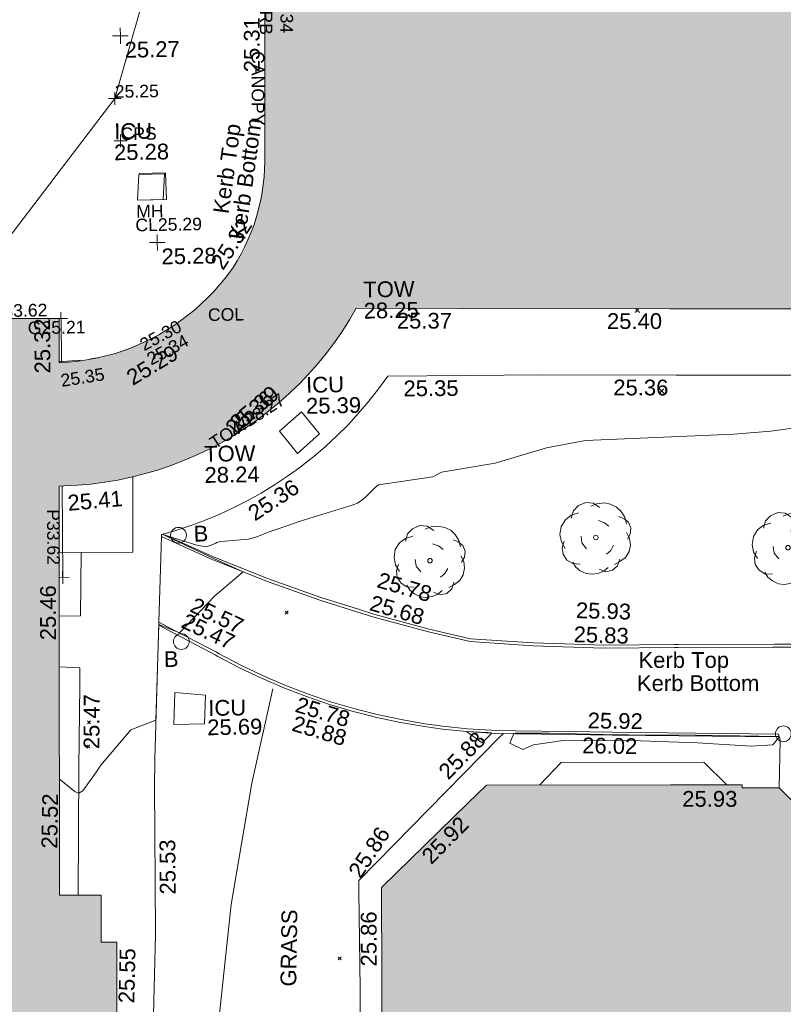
# Model space of a CAD drawing. Header units: millimetres. Extents: x -290717 to 520720, y -88450 to 287762.
# Tile 154 of 256: x -194533 to -176365, y 135136 to 158575. Entities that reach past the tile are written whole.
import ezdxf

# ---------------------------------------------------------------- set-up
doc = ezdxf.new("R2010")
doc.units = ezdxf.units.MM
doc.linetypes.add('IMPORT-DASHED _2_', pattern=[750, 500, -250])
doc.linetypes.add('IMPORT-UG_ELEC_STREET LIGHTING_QLB2 _2_', pattern=[2700, 1500, -300, 0, -250, 150, -300, 0, -200])
for name, color, linetype, lineweight, true_color in [('00_TOPO_FURN_BOLLARD', 7, 'Continuous', 9, 0x666666), ('00_TOPO_KERB_BOTTOM', 1, 'Continuous', 9, 0xff0000), ('00_TOPO_KERB_TOP', 7, 'Continuous', 9, 0xa500a5), ('00_TOPO_LEVEL_SPOT', 7, 'Continuous', 9, 0x666666), ('00_TOPO_SERV_IC', 5, 'Continuous', 9, 0x0000ff), ('00_TOPO_TOP_OF_WALL', 7, 'Continuous', 9, 0x666666), ('00_TOPO_TREE', 7, 'Continuous', 9, 0x666666), ('00_TOPO_WALL', 7, 'Continuous', 9, 0x7c00a5), ('00_UAV_BUILDING_HATCH', 7, 'Continuous', 9, 0x999999), ('00_UAV_BUILDING_OUTLINE', 5, 'Continuous', 9, 0x0000ff), ('00_UAV_CONCRETE', 9, 'Continuous', 9, 0x808080), ('00_UAV_FORM_LINES', 7, 'Continuous', 9, 0x666666), ('00_UAV_FURN_BOLLARD', 7, 'Continuous', 9, 0xff9f7f), ('00_UAV_KERB_BOTTOM', 1, 'Continuous', 9, 0xff0000), ('00_UAV_KERB_TOP', 7, 'Continuous', 9, 0xa500a5), ('00_UAV_SERV_IC', 5, 'Continuous', 9, 0x0000ff), ('01_DTM_CONTOUR_MNR', 7, 'Continuous', 9, 0xa5a552), ('12333-PUM-2D-U-0001-C01 - Rev2_REVIT IMPORT_dwg', 7, 'Continuous', 9, 0x767676), ('A_RHA_Line', 7, 'Continuous', 9, 0x00a600), ('BUILDING_CANOPY', 7, 'IMPORT-DASHED _2_', 9, 0x0000a5), ('BUILDING_CANOPY_TXT', 7, 'Continuous', 9, 0x0000a5), ('COLUMN_TXT', 7, 'Continuous', 9, 0xa500a5), ('CONTOURS_MINOR', 7, 'Continuous', 9, 0x00a5a5), ('GULLY_LVL', 7, 'Continuous', 9, 0x7fbfff), ('KERB_BOTTOM_LVL', 7, 'Continuous', 9, 0x0000a5), ('KERB_BOTTOM_TXT', 7, 'Continuous', 9, 0x0000a5), ('KERB_TOP_LVL', 2, 'Continuous', 9, 0xffff00), ('MANHOLES', 7, 'Continuous', 9, 0xa50000), ('MANHOLES_LVL', 7, 'Continuous', 9, 0xa50000), ('MANHOLES_TXT', 7, 'Continuous', 9, 0xa50000), ('SPOT_HEIGHTS_LVL', 7, 'Continuous', 9, 0x00a500), ('TOP_OF_WALL_LEVEL_TXT', 7, 'Continuous', 9, 0xa500a5)]:
    doc.layers.add(name, color=color, linetype=linetype, lineweight=lineweight, true_color=true_color)
for name, color, linetype, lineweight in [('00_UAV_SURFACE', 7, 'Continuous', 9), ('00_UAV_SURVEY_TEXT', 7, 'Continuous', 9), ('A_RHA_Detail', 7, 'Continuous', 9), ('CHANGE_OF_SURFACE_LVL', 7, 'Continuous', 9), ('GEN-TEXT', 7, 'Continuous', 9), ('PARAPET', 7, 'Continuous', 9), ('PARAPET_LVL', 7, 'Continuous', 9), ('Text', 7, 'Continuous', 9), ('TEXT_TXT', 7, 'Continuous', 9)]:
    doc.layers.add(name, color=color, linetype=linetype, lineweight=lineweight)
doc.styles.add('Arial_3', font='arial.ttf', dxfattribs={"height": 300})
doc.styles.add('Swis721 Lt BT_2', font='swissl.ttf', dxfattribs={"height": 375})

# ---------------------------------------------------------------- blocks, each defined once
blk = doc.blocks.new('12333-PUM-2D-U-0001-C01 - Rev2_REVIT IMPORT_dwg_MM-2077200-Site Location Plan Existing')
at = {"layer": '00_TOPO_LEVEL_SPOT', "color": 254, "true_color": 0xcccccc, "flags": 128}
for points in [[(0, -500), (0, 0), (-500, 0)], [(500, 0), (0, 0), (0, 500)]]:
    blk.add_lwpolyline(points, dxfattribs=at)
blk = doc.blocks.new('12333-PUM-2D-U-0001-C01 - Rev2_REVIT IMPORT_dwg_MSL_Bollard_2-2077239-Site Location Plan Existing')
at = {"layer": '00_TOPO_FURN_BOLLARD', "color": 254, "true_color": 0xcccccc}
blk.add_circle((0, 0), 62.5, dxfattribs=at)
blk = doc.blocks.new('12333-PUM-2D-U-0001-C01 - Rev2_REVIT IMPORT_dwg_CONIFEROUS_TREE-2077251-Site Location Plan Existing')
at = {"layer": '00_TOPO_TREE', "color": 254, "true_color": 0xcccccc, "flags": 128}
for points in [[(-1889, 1546), (-1718, 2118), (-1317, 2519), (-744, 2748), (-172, 2691), (344, 2347)], [(-344, 2462), (115, 2634), (687, 2691), (1202, 2576), (1660, 2347), (2004, 2004), (2290, 1546), (2405, 1031)], [(-2405, -802), (-2691, -286), (-2805, 286), (-2691, 916), (-2347, 1431), (-1889, 1775), (-1317, 1947)], [(1832, 1603), (2233, 1431), (2576, 1145), (2748, 687), (2691, 229), (2462, -172)], [(229, 1317), (687, 1145), (1031, 859)], [(-744, -859), (-1088, -401), (-1145, 115)], [(2405, 344), (2634, -115), (2691, -630), (2576, -1145), (2290, -1603), (1889, -1889), (1431, -2118)], [(-1260, -2061), (-1832, -2004), (-2290, -1718), (-2576, -1260), (-2634, -744), (-2462, -229)], [(1374, -630), (1145, -1031), (802, -1317)], [(916, -2347), (573, -2634), (115, -2805), (-344, -2863), (-802, -2805), (-1260, -2576), (-1603, -2290), (-1832, -1889)], [(1832, -1718), (1660, -2233), (1260, -2576), (744, -2691), (229, -2462)]]:
    blk.add_lwpolyline(points, dxfattribs=at)
at = {"layer": '00_TOPO_TREE', "color": 254, "true_color": 0xcccccc}
blk.add_circle((0, 0), 177, dxfattribs=at)
blk = doc.blocks.new('12333-PUM-2D-U-0001-C01 - Rev2_REVIT IMPORT_dwg_MGS62954_T2_Galway_ITM_3d_Rev1-2077680-Site Location Plan Existing')
at = {"layer": '00_UAV_BUILDING_HATCH', "true_color": 0xcccccc}
h = blk.add_hatch(dxfattribs=at)
h.set_pattern_fill('FP_1', color=254, style=0, pattern_type=2)
h.set_pattern_definition([(45, (0, 0), (-441.94173824, 441.94173824), [])])
h.paths.add_polyline_path([(533711881, 725709277), (533712132, 725709329), (533712526, 725709435), (533712675, 725709485), (533712616, 725709472), (533712258, 725709363), (533711925, 725709286)])
at = {"layer": '00_TOPO_SERV_IC', "color": 254, "true_color": 0xcccccc}
for p, q in [((533712992, 725713636), (533712953, 725713027)), ((533712992, 725713636), (533713601, 725713636)), ((533713601, 725713636), (533713563, 725713027)), ((533712953, 725713027), (533713563, 725713027))]:
    blk.add_line(p, q, dxfattribs=at)
at = {"layer": '00_UAV_CONCRETE', "color": 254, "true_color": 0xcccccc, "flags": 128}
for points in [[(533728791, 725708579), (533725695, 725708637), (533722505, 725708696), (533720696, 725708713), (533718832, 725708731), (533718607, 725708432), (533718371, 725708143), (533718124, 725707862), (533717866, 725707592), (533717598, 725707332), (533717319, 725707083), (533717031, 725706845), (533717010, 725706828), (533716712, 725706602), (533716614, 725706534), (533716406, 725706388), (533716091, 725706187), (533715769, 725705998), (533715439, 725705821), (533715103, 725705658), (533714761, 725705508), (533714413, 725705371), (533714060, 725705249), (533713702, 725705140), (533713381, 725705055), (533713379, 725705006)], [(533710917, 725703157), (533711421, 725703157), (533711468, 725704658), (533710943, 725704662)], [(533713283, 725702974), (533713129, 725699712), (533713112, 725699050), (533713101, 725697979), (533713077, 725695549), (533712969, 725692981), (533712888, 725691074), (533712859, 725688898), (533712862, 725687986), (533712864, 725687345)], [(533711249, 725696507), (533711320, 725699544), (533711377, 725701505), (533711388, 725701919), (533710897, 725701951)], [(533712864, 725687345), (533713713, 725687170), (533715111, 725686112), (533715907, 725686119), (533715959, 725687698), (533716023, 725689703), (533717134, 725690872), (533717875, 725690849), (533717883, 725691487), (533717920, 725694161), (533717930, 725696486), (533717932, 725696739), (533721318, 725700066), (533721433, 725700179)], [(533726725, 725698861), (533726187, 725699410), (533722795, 725699465), (533722281, 725698937)]]:
    blk.add_lwpolyline(points, dxfattribs=at)
at = {"layer": '00_UAV_FORM_LINES', "color": 254, "true_color": 0xcccccc, "flags": 128}
blk.add_lwpolyline([(533714237, 725686773), (533714214, 725689546), (533714340, 725691837), (533714890, 725696217), (533715430, 725699103), (533715967, 725701334)], dxfattribs=at)
at = {"layer": '00_UAV_KERB_BOTTOM', "color": 254, "true_color": 0xcccccc, "flags": 128}
for points in [[(533713379, 725705006), (533714598, 725704433), (533714622, 725704422), (533715863, 725703899), (533717124, 725703424), (533718001, 725703133), (533718402, 725703000), (533719697, 725702625), (533720681, 725702377), (533722175, 725702250), (533722883, 725702216), (533723861, 725702169), (533725549, 725702154), (533725631, 725702155), (533727881, 725702119), (533730289, 725702082), (533732881, 725702041), (533733584, 725702030), (533735803, 725699739)], [(533727978, 725700050), (533724029, 725700160), (533722980, 725700195), (533721724, 725700237), (533721147, 725700261), (533720572, 725700307), (533719998, 725700376), (533719573, 725700442), (533719006, 725700550), (533718443, 725700680), (533718036, 725700792), (533717886, 725700832), (533717336, 725701006), (533716793, 725701202), (533716257, 725701418), (533715731, 725701656), (533715214, 725701914), (533714708, 725702192), (533714644, 725702229), (533713507, 725702851), (533713283, 725702974)]]:
    blk.add_lwpolyline(points, dxfattribs=at)
at = {"layer": '00_UAV_KERB_TOP', "color": 254, "true_color": 0xcccccc, "flags": 128}
for points in [[(533713418, 725705065), (533714627, 725704497), (533714650, 725704487), (533715889, 725703964), (533717147, 725703490), (533718041, 725703193), (533718423, 725703066), (533719715, 725702693), (533720692, 725702447), (533722180, 725702320), (533722924, 725702284), (533723863, 725702239), (533725549, 725702224), (533725632, 725702225), (533727923, 725702189), (533730291, 725702152), (533732922, 725702110), (533733615, 725702099), (533735854, 725699787)], [(533727976, 725699980), (533724027, 725700090), (533722978, 725700125), (533721721, 725700167), (533721143, 725700191), (533720565, 725700238), (533719989, 725700307), (533719561, 725700373), (533718991, 725700482), (533718426, 725700612), (533718033, 725700720), (533717867, 725700765), (533717313, 725700940), (533716768, 725701136), (533716230, 725701354), (533715701, 725701593), (533715182, 725701852), (533714674, 725702131), (533714610, 725702168), (533713502, 725702774), (533713279, 725702896)]]:
    blk.add_lwpolyline(points, dxfattribs=at)
at = {"layer": '00_UAV_SERV_IC', "color": 254, "true_color": 0xcccccc}
for p, q in [((533716230, 725707464), (533716763, 725707921)), ((533716763, 725707921), (533717182, 725707388)), ((533716230, 725707464), (533716649, 725706931)), ((533717182, 725707388), (533716649, 725706931)), ((533713601, 725700530), (533713639, 725701292)), ((533713639, 725701292), (533714363, 725701216)), ((533714363, 725701216), (533714325, 725700530)), ((533713601, 725700530), (533714325, 725700530))]:
    blk.add_line(p, q, dxfattribs=at)
at = {"layer": '00_UAV_SURFACE', "color": 254, "true_color": 0xcccccc}
blk.add_line((533713379, 725705006), (533713283, 725702974), dxfattribs=at)
at = {"layer": '00_UAV_SURFACE', "color": 254, "true_color": 0xcccccc, "flags": 128}
for points in [[(533711468, 725704658), (533712693, 725704646), (533712725, 725706441)], [(533727975, 725698773), (533728016, 725699910), (533727978, 725700050)]]:
    blk.add_lwpolyline(points, dxfattribs=at)
at = {"layer": '01_DTM_CONTOUR_MNR', "color": 254, "true_color": 0xcccccc, "flags": 128}
blk.add_lwpolyline([(533710851, 725699280), (533711221, 725698963), (533711310, 725698930), (533711407, 725698991), (533711730, 725699428), (533711848, 725699590), (533712569, 725700423), (533713170, 725700640), (533713280, 725702918), (533713770, 725702710), (533714628, 725703570), (533715310, 725704130), (533714634, 725704453), (533713518, 725705008), (533713418, 725705058), (533714217, 725704784), (533714443, 725704746), (533714559, 725704779), (533714672, 725704828), (533714688, 725704839), (533714795, 725704867), (533715450, 725704908), (533715649, 725704957), (533715827, 725705030), (533715992, 725705093), (533716462, 725705241), (533716684, 725705315), (533717933, 725705676), (533718059, 725705724), (533718163, 725705791), (533718250, 725705863), (533718334, 725705938), (533718415, 725706017), (533718491, 725706096), (533718569, 725706145), (533719859, 725706312), (533719969, 725706372), (533720068, 725706424), (533721353, 725706616), (533722578, 725706955), (533723512, 725707119), (533727040, 725707210), (533727921, 725707264), (533728737, 725707357)], dxfattribs=at)
for points in [[(533721057, 725700207), (533721141, 725700200), (533721161, 725700189), (533720926, 725699960), (533720560, 725700240)], [(533727980, 725699991), (533727985, 725699971), (533727835, 725699796), (533727323, 725699771), (533726050, 725699875), (533724459, 725699955), (533723799, 725699975), (533722853, 725699989), (533722143, 725699893), (533721893, 725699791), (533721586, 725699942), (533721685, 725700171), (533721720, 725700180), (533722533, 725700162), (533722873, 725700149), (533723807, 725700111), (533724030, 725700103), (533724413, 725700094), (533726000, 725700057), (533726580, 725700043)]]:
    blk.add_lwpolyline(points, close=True, dxfattribs=at)
for name, p, xscale, yscale, zscale in [('12333-PUM-2D-U-0001-C01 - Rev2_REVIT IMPORT_dwg_MM-2077200-Site Location Plan Existing', (533712613, 725716942), 0.375, 0.375, 0.375), ('12333-PUM-2D-U-0001-C01 - Rev2_REVIT IMPORT_dwg_MM-2077200-Site Location Plan Existing', (533713405, 725712008), 0.375, 0.375, 0.375), ('12333-PUM-2D-U-0001-C01 - Rev2_REVIT IMPORT_dwg_CONIFEROUS_TREE-2077251-Site Location Plan Existing', (533723714, 725704803), 0.3048, 0.3048, 0.3048), ('12333-PUM-2D-U-0001-C01 - Rev2_REVIT IMPORT_dwg_MSL_Bollard_2-2077239-Site Location Plan Existing', (533713788, 725705031), 3, 3, 3), ('12333-PUM-2D-U-0001-C01 - Rev2_REVIT IMPORT_dwg_CONIFEROUS_TREE-2077251-Site Location Plan Existing', (533728282, 725704483), 0.3048, 0.3048, 0.3048), ('12333-PUM-2D-U-0001-C01 - Rev2_REVIT IMPORT_dwg_CONIFEROUS_TREE-2077251-Site Location Plan Existing', (533719760, 725704322), 0.3048, 0.3048, 0.3048), ('12333-PUM-2D-U-0001-C01 - Rev2_REVIT IMPORT_dwg_MSL_Bollard_2-2077239-Site Location Plan Existing', (533713812, 725702499), 3, 3, 3), ('12333-PUM-2D-U-0001-C01 - Rev2_REVIT IMPORT_dwg_MSL_Bollard_2-2077239-Site Location Plan Existing', (533728092, 725700054), 3, 3, 3)]:
    blk.add_blockref(name, p, dxfattribs=dict(xscale=xscale, yscale=yscale, zscale=zscale))
at = {"layer": '00_TOPO_KERB_BOTTOM', "color": 251, "true_color": 0x666666, "char_height": 375, "attachment_point": 1, "line_spacing_factor": 1.005062, "style": 'Swis721 Lt BT_2'}
for s, insert, width, rotation in [('Kerb Bottom', (533715120, 725712077), 3414.46, 81.0451), ('25.29', (533712572, 725708926), 1495.9, 30.0645)]:
    blk.add_mtext(s, dxfattribs=dict(at, insert=insert, width=width, rotation=rotation))
at = {"layer": '00_TOPO_KERB_TOP', "color": 251, "true_color": 0x666666, "insert": (533714740, 725712703), "char_height": 375, "width": 2493.17, "attachment_point": 1, "rotation": 81.0451, "line_spacing_factor": 1.005062, "style": 'Swis721 Lt BT_2'}
blk.add_mtext('Kerb Top', dxfattribs=at)
at = {"layer": '00_TOPO_LEVEL_SPOT', "char_height": 375, "width": 1495.9, "attachment_point": 1, "line_spacing_factor": 1.005062, "style": 'Swis721 Lt BT_2'}
for s, insert in [('25.27', (533712708, 725716795)), ('25.28', (533713500, 725711861))]:
    blk.add_mtext(s, dxfattribs=dict(at, insert=insert))
at = {"layer": '00_TOPO_SERV_IC', "color": 251, "true_color": 0x666666, "char_height": 375, "attachment_point": 1, "line_spacing_factor": 1.005062, "style": 'Swis721 Lt BT_2'}
for s, insert, width in [('ICU', (533712426, 725714858), 1021.01), ('25.28', (533712412, 725714358), 1495.9)]:
    blk.add_mtext(s, dxfattribs=dict(at, insert=insert, width=width))
at = {"layer": '00_TOPO_TOP_OF_WALL', "char_height": 375, "attachment_point": 1, "line_spacing_factor": 1.005062, "style": 'Swis721 Lt BT_2'}
for s, insert, width in [('TOW', (533718286, 725710988), 1343.94), ('28.25', (533718286, 725710485), 1495.9), ('TOW', (533714431, 725707143), 1343.94), ('28.24', (533714431, 725706640), 1495.9)]:
    blk.add_mtext(s, dxfattribs=dict(at, insert=insert, width=width))
at = {"layer": '00_TOPO_WALL', "color": 251, "true_color": 0x666666, "insert": (533714909, 725707640), "char_height": 375, "width": 1495.9, "attachment_point": 1, "rotation": 39.836, "line_spacing_factor": 1.005062, "style": 'Swis721 Lt BT_2'}
blk.add_mtext('25.36', dxfattribs=at)
at = {"layer": '00_UAV_BUILDING_OUTLINE', "color": 251, "true_color": 0x666666, "char_height": 375, "width": 1495.9, "attachment_point": 1, "line_spacing_factor": 1.005062, "style": 'Swis721 Lt BT_2'}
for s, insert, rotation in [('25.31', (533715536, 725716025), 89.0507), ('25.32', (533714644, 725711510), 55.8804), ('25.32', (533710434, 725708940), 89.5605), ('25.37', (533719075, 725710235), 358.9066), ('25.40', (533724073, 725710139), 358.9066), ('25.39', (533715015, 725707764), 38.7924), ('25.41', (533711150, 725706031), 4.045), ('25.46', (533710453, 725702588), 89.0222), ('25.52', (533710396, 725697634), 87.9347), ('25.93', (533725665, 725698734), 359.0222), ('25.92', (533719403, 725697338), 44.4982), ('25.86', (533717946, 725694691), 89.0222), ('25.55', (533712166, 725693921), 87.7431)]:
    blk.add_mtext(s, dxfattribs=dict(at, insert=insert, rotation=rotation))
at = {"layer": '00_UAV_CONCRETE', "color": 251, "true_color": 0x666666, "char_height": 375, "width": 1495.9, "attachment_point": 1, "line_spacing_factor": 1.005062, "style": 'Swis721 Lt BT_2'}
for s, insert, rotation in [('25.35', (533719202, 725708619), 359.454), ('25.36', (533724196, 725708555), 358.9337), ('25.36', (533715409, 725705639), 32.3993), ('25.47', (533711442, 725699979), 88.79), ('25.88', (533719841, 725699348), 44.4912), ('25.86', (533717664, 725696973), 55.4833), ('25.53', (533713196, 725696486), 89.4359)]:
    blk.add_mtext(s, dxfattribs=dict(at, insert=insert, rotation=rotation))
at = {"layer": '00_UAV_FURN_BOLLARD', "color": 251, "true_color": 0x666666, "char_height": 375, "width": 398.91, "attachment_point": 1, "line_spacing_factor": 1.005062, "style": 'Swis721 Lt BT_2'}
for insert in [(533714148, 725705248), (533713389, 725702275)]:
    blk.add_mtext('B', dxfattribs=dict(at, insert=insert))
at = {"layer": '00_UAV_KERB_BOTTOM', "color": 251, "true_color": 0x666666, "char_height": 375, "attachment_point": 1, "line_spacing_factor": 1.005062, "style": 'Swis721 Lt BT_2'}
for s, insert, width, rotation in [('25.68', (533718385, 725703533), 1495.9, 342.9216), ('25.47', (533713949, 725703186), 1495.9, 333.877), ('25.83', (533723156, 725702698), 1495.9, 357.2916), ('Kerb Bottom', (533724635, 725701507), 3414.46, 359.0431), ('25.78', (533716579, 725701145), 1495.9, 342.2157), ('25.92', (533723452, 725700641), 1495.9, 358.0867)]:
    blk.add_mtext(s, dxfattribs=dict(at, insert=insert, width=width, rotation=rotation))
at = {"layer": '00_UAV_KERB_TOP', "color": 251, "true_color": 0x666666, "char_height": 375, "attachment_point": 1, "line_spacing_factor": 1.005062, "style": 'Swis721 Lt BT_2'}
for s, insert, width, rotation in [('25.78', (533718572, 725704075), 1495.9, 342.9669), ('25.57', (533714165, 725703561), 1495.9, 333.9385), ('25.93', (533723220, 725703270), 1495.9, 357.3799), ('Kerb Top', (533724681, 725702057), 2493.17, 359.0431), ('25.88', (533716491, 725700697), 1495.9, 342.3032), ('26.02', (533723310, 725700050), 1495.9, 358.0867)]:
    blk.add_mtext(s, dxfattribs=dict(at, insert=insert, width=width, rotation=rotation))
at = {"layer": '00_UAV_SERV_IC', "color": 251, "true_color": 0x666666, "char_height": 375, "attachment_point": 1, "line_spacing_factor": 1.005062, "style": 'Swis721 Lt BT_2'}
for s, insert, width in [('ICU', (533716885, 725708743), 1021.01), ('25.39', (533716874, 725708245), 1495.9), ('ICU', (533714423, 725701092), 1021.01), ('25.69', (533714391, 725700633), 1495.9)]:
    blk.add_mtext(s, dxfattribs=dict(at, insert=insert, width=width))
at = {"layer": '00_UAV_SURVEY_TEXT', "color": 251, "true_color": 0x666666, "insert": (533716025, 725694251), "char_height": 375, "width": 2018.28, "attachment_point": 1, "rotation": 88.1331, "line_spacing_factor": 1.005062, "style": 'Swis721 Lt BT_2'}
blk.add_mtext('GRASS', dxfattribs=at)
blk = doc.blocks.new('12333-PUM-2D-U-0001-C01 - Rev2_REVIT IMPORT_dwg_SPOT-2077785-Site Location Plan Existing')
at = {"layer": 'PARAPET_LVL', "color": 253, "true_color": 0xaaaaaa}
for p, q in [((-275, 0), (500, 0)), ((0, 500), (0, -500))]:
    blk.add_line(p, q, dxfattribs=at)
blk = doc.blocks.new('12333-PUM-2D-U-0001-C01 - Rev2_REVIT IMPORT_dwg_SPOT-V192-Site Location Plan Existing')
at = {"layer": 'PARAPET_LVL', "color": 253, "true_color": 0xaaaaaa}
for p, q in [((-157, 0), (500, 0)), ((0, 500), (0, -500))]:
    blk.add_line(p, q, dxfattribs=at)
blk = doc.blocks.new('12333-PUM-2D-U-0001-C01 - Rev2_REVIT IMPORT_dwg_SPOT-2077713-Site Location Plan Existing')
at = {"layer": 'Text', "color": 253, "true_color": 0xaaaaaa}
for p, q in [((-500, 0), (500, 0)), ((0, 500), (0, -500))]:
    blk.add_line(p, q, dxfattribs=at)
blk = doc.blocks.new('12333-PUM-2D-U-0001-C01 - Rev2_REVIT IMPORT_dwg_SPOT-2077775-Site Location Plan Existing')
at = {"layer": 'SPOT_HEIGHTS_LVL', "color": 9, "true_color": 0xaae1aa}
for p, q in [((-500, 0), (500, 0)), ((0, 500), (0, -500))]:
    blk.add_line(p, q, dxfattribs=at)
blk = doc.blocks.new('12333-PUM-2D-U-0001-C01 - Rev2_REVIT IMPORT_dwg-1620468-Site Location Plan Existing')
at = {"layer": 'BUILDING_CANOPY', "color": 9, "true_color": 0xaaaae1}
for p, q in [((71940, 93775), (71974, 93790)), ((71401, 93567), (71682, 93667)), ((70848, 93433), (70872, 93436))]:
    blk.add_line(p, q, dxfattribs=at)
at = {"layer": 'BUILDING_CANOPY', "color": 9, "true_color": 0xaaaae1, "flags": 128}
blk.add_lwpolyline([(69941, 93360), (70018, 93360), (70598, 93395), (70848, 93433)], dxfattribs=at)
at = {"layer": 'CONTOURS_MINOR', "color": 254, "true_color": 0xaae1e1, "flags": 128}
blk.add_lwpolyline([(68356, 95786), (71378, 99599), (72376, 102892)], dxfattribs=at)
at = {"layer": 'GEN-TEXT', "color": 253, "true_color": 0xaaaaaa}
for p, q in [((83661, 94287), (83754, 94379)), ((83767, 94287), (83673, 94381)), ((84209, 92358), (84315, 92464)), ((84315, 92358), (84209, 92464)), ((75211, 87258), (75281, 87329)), ((75281, 87258), (75211, 87329)), ((70466, 84728), (70537, 84799)), ((70537, 84728), (70466, 84799)), ((70440, 84151), (70511, 84222)), ((70511, 84151), (70440, 84222)), ((76333, 79001), (76404, 79072)), ((76404, 79001), (76333, 79072))]:
    blk.add_line(p, q, dxfattribs=at)
at = {"layer": 'MANHOLES', "color": 9, "true_color": 0xe1aaaa, "flags": 128}
for points in [[(71929, 97782), (71929, 97801), (72551, 97807)], [(72551, 97807), (72558, 97172), (71935, 97166)]]:
    blk.add_lwpolyline(points, dxfattribs=at)
at = {"layer": 'PARAPET', "color": 253, "true_color": 0xaaaaaa}
blk.add_line((69960, 90399), (69936, 88222), dxfattribs=at)
at = {"layer": 'PARAPET', "color": 253, "true_color": 0xaaaaaa, "flags": 128}
blk.add_lwpolyline([(69958, 94382), (70005, 94381), (69994, 93334)], dxfattribs=at)
blk.add_blockref('12333-PUM-2D-U-0001-C01 - Rev2_REVIT IMPORT_dwg_MGS62954_T2_Galway_ITM_3d_Rev1-2077680-Site Location Plan Existing', (-533641080, -725615854))
at = {"xscale": 0.3, "yscale": 0.3, "zscale": 0.3}
for name, p in [('12333-PUM-2D-U-0001-C01 - Rev2_REVIT IMPORT_dwg_SPOT-2077775-Site Location Plan Existing', (71375, 99598)), ('12333-PUM-2D-U-0001-C01 - Rev2_REVIT IMPORT_dwg_SPOT-2077713-Site Location Plan Existing', (71493, 98589)), ('12333-PUM-2D-U-0001-C01 - Rev2_REVIT IMPORT_dwg_SPOT-V192-Site Location Plan Existing', (70005, 94382)), ('12333-PUM-2D-U-0001-C01 - Rev2_REVIT IMPORT_dwg_SPOT-2077785-Site Location Plan Existing', (69936, 88222))]:
    blk.add_blockref(name, p, dxfattribs=at)
at = {"layer": 'BUILDING_CANOPY_TXT', "insert": (74949, 100664), "char_height": 300, "width": 2104.54, "attachment_point": 1, "rotation": 269.0566, "line_spacing_factor": 0.941778, "style": 'Arial_3'}
blk.add_mtext('CANOPY', dxfattribs=at)
at = {"layer": 'CHANGE_OF_SURFACE_LVL', "char_height": 300, "width": 1256.11, "attachment_point": 1, "line_spacing_factor": 0.941778, "style": 'Arial_3'}
for s, insert, rotation in [('25.34', (75661, 102128), 268.9468), ('25.35', (69950, 93053), 7.9072)]:
    blk.add_mtext(s, dxfattribs=dict(at, insert=insert, rotation=rotation))
at = {"layer": 'COLUMN_TXT', "insert": (73499, 94562), "char_height": 300, "width": 1028.4, "attachment_point": 1, "line_spacing_factor": 0.941778, "style": 'Arial_3'}
blk.add_mtext('COL', dxfattribs=at)
at = {"layer": 'GULLY_LVL', "insert": (69208, 94324), "char_height": 300, "width": 1645.43, "attachment_point": 1, "line_spacing_factor": 0.941778, "style": 'Arial_3'}
blk.add_mtext('G25.21', dxfattribs=at)
at = {"layer": 'KERB_BOTTOM_LVL', "insert": (71829, 93836), "char_height": 300, "width": 1256.11, "attachment_point": 1, "rotation": 27.0911, "line_spacing_factor": 0.941778, "style": 'Arial_3'}
blk.add_mtext('25.30', dxfattribs=at)
at = {"layer": 'KERB_BOTTOM_TXT', "insert": (75171, 102187), "char_height": 300, "width": 1362.62, "attachment_point": 1, "rotation": 268.9468, "line_spacing_factor": 0.941778, "style": 'Arial_3'}
blk.add_mtext('KERB', dxfattribs=at)
at = {"layer": 'KERB_TOP_LVL', "insert": (71991, 93492), "char_height": 300, "width": 1256.11, "attachment_point": 1, "rotation": 27.0911, "line_spacing_factor": 0.941778, "style": 'Arial_3'}
blk.add_mtext('25.34', dxfattribs=at)
at = {"layer": 'MANHOLES_LVL', "insert": (71811, 96728), "char_height": 300, "width": 1895.19, "attachment_point": 1, "line_spacing_factor": 0.941778, "style": 'Arial_3'}
blk.add_mtext('CL25.29', dxfattribs=at)
at = {"layer": 'MANHOLES_TXT', "insert": (71835, 97054), "char_height": 300, "width": 774.97, "attachment_point": 1, "line_spacing_factor": 0.941778, "style": 'Arial_3'}
blk.add_mtext('MH', dxfattribs=at)
at = {"layer": 'PARAPET_LVL', "insert": (68354, 94744), "char_height": 300, "width": 1590.34, "attachment_point": 1, "line_spacing_factor": 0.941778, "style": 'Arial_3'}
blk.add_mtext('P33.62', dxfattribs=at)
at = {"layer": 'PARAPET_LVL', "insert": (69890, 89848), "char_height": 300, "width": 1590.34, "attachment_point": 1, "rotation": 269.3522, "line_spacing_factor": 0.941778, "style": 'Arial_3'}
blk.add_mtext('P33.62', dxfattribs=at)
at = {"layer": 'SPOT_HEIGHTS_LVL', "insert": (71375, 99913), "char_height": 300, "width": 1256.11, "attachment_point": 1, "line_spacing_factor": 0.941778, "style": 'Arial_3'}
blk.add_mtext('25.25', dxfattribs=at)
at = {"layer": 'TEXT_TXT', "insert": (71493, 98904), "char_height": 300, "width": 1028.4, "attachment_point": 1, "line_spacing_factor": 0.941778, "style": 'Arial_3'}
blk.add_mtext('CPS', dxfattribs=at)
at = {"layer": 'TOP_OF_WALL_LEVEL_TXT', "insert": (73452, 91456), "char_height": 300, "width": 2420.4, "attachment_point": 1, "rotation": 32.0894, "line_spacing_factor": 0.941778, "style": 'Arial_3'}
blk.add_mtext('TOW28.27', dxfattribs=at)

msp = doc.modelspace()

# ---------------------------------------------------------------- hatches: boundary and pattern name
at = {"layer": 'A_RHA_Detail', "true_color": 0xc0c0c0}
h = msp.add_hatch(color=9, dxfattribs=at)
h.paths.add_polyline_path([(-80881, -68503), (-80401, -68483), (-80401, -62985), (-24475, -63009), (-24456, -50840), (-36623, -50832), (-36623, -44229), (-50959, -44214), (-50959, -42574), (-54564, -42571), (-54566, -45054), (-92409, -45027), (-92412, -49202), (-100062, -49202), (-100052, -64853), (-86121, -64853), (-86092, -62958), (-84861, -62958), (-84855, -68240), (-80871, -68240)])
h.paths.add_polyline_path([(-137239, -68462), (-132720, -68433), (-132847, -62850), (-130455, -62917), (-130498, -61356), (-117581, -61423), (-117492, -49184), (-125137, -49178), (-125134, -45033), (-163007, -45006), (-163007, -44090), (-163124, -44090), (-163123, -42384), (-166564, -42384), (-166565, -44044), (-193158, -44025), (-193195, -62864), (-137270, -62917), (-137254, -65680)])
h.paths.add_polyline_path([(120311, -32334), (120312, -31611), (133451, -31638), (133469, -19718), (121296, -19692), (121320, -8191), (112277, -8172), (112263, -14811), (78286, -14740), (78293, -8167), (76546, -8163), (69356, -8153), (69354, -9157), (68373, -9155), (68373, -13706), (69334, -13708), (69325, -16250), (66623, -16250), (66620, -17995), (65989, -17995), (65985, -19731), (57152, -19712), (57127, -31560), (70278, -31587), (70278, -32272), (78264, -32285), (78267, -31020), (112336, -31091), (112336, -32318), (119781, -32333)])
h.paths.add_polyline_path([(7504, -1791), (15482, -674), (15484, 148), (56188, 206), (56156, 14338), (18017, 14236), (17968, 34313), (21727, 34324), (21709, 40608), (18010, 40608), (17996, 45484), (9770, 45421), (3966, 45443), (3985, 14177), (1023, 14177), (-277, 14191), (-232, 5977), (-226, 194), (1220, 180), (7478, 143), (7489, -674)])
h.paths.add_polyline_path([(77756, 53), (77730, 1700), (94464, 1660), (94606, 17991), (88810, 18015), (88800, 14437), (69414, 14458), (69377, 100), (70761, 92)])
h.paths.add_polyline_path([(61252, 46454), (105775, 46473), (105768, 61853), (92285, 61853), (92309, 65784), (96107, 65768), (96060, 75209), (101085, 75072), (104988, 74765), (108404, 74364), (112009, 73787), (115645, 73050), (116891, 72762), (120209, 71893), (120865, 71704), (124136, 70670), (127436, 69481), (127820, 69395), (128274, 69332), (128732, 69307), (129190, 69320), (129645, 69372), (130095, 69461), (130535, 69588), (130963, 69751), (131376, 69950), (131771, 70182), (132163, 70461), (132496, 70742), (132821, 71065), (133117, 71414), (133384, 71787), (133617, 72179), (133817, 72591), (133983, 73018), (134112, 73458), (134204, 73907), (134258, 74362), (134273, 74820), (134251, 75277), (134190, 75731), (134091, 76179), (133955, 76617), (133783, 77041), (133576, 77450), (133336, 77840), (133064, 78209), (132762, 78554), (132432, 78872), (132077, 79161), (131698, 79420), (131300, 79646), (131094, 79746), (132146, 83110), (122788, 86283), (121604, 82800), (117096, 83871), (116842, 83526), (116121, 91222), (110238, 91274), (110194, 90435), (104988, 90486), (104973, 94310), (103746, 94310), (103840, 122852), (96365, 122932), (96350, 123952), (104556, 123902), (104607, 120249), (125503, 120134), (125662, 137657), (114480, 137699), (114382, 129150), (104644, 129188), (104578, 126217), (101184, 126159), (101265, 135959), (89967, 135989), (89928, 125824), (93631, 125841), (93581, 122932), (88697, 122905), (88679, 95739), (86378, 95739), (86378, 96178), (83280, 96201), (83274, 95736), (70170, 95733), (70166, 96272), (66675, 96257), (66655, 95756), (65785, 95756), (65888, 117471), (53473, 117488), (53434, 98570), (40649, 98570), (40610, 94406), (38854, 94410), (38849, 89464), (40612, 89518), (40665, 86258), (38372, 86306), (38370, 76901), (50938, 76944), (50923, 74599), (56485, 74589), (56485, 75195), (92465, 75233), (92646, 71767), (89811, 69363), (85313, 69361), (85313, 66907), (75210, 66903), (75210, 63816), (70819, 63816), (70819, 64253), (69457, 64253), (69456, 66902), (61303, 66899), (61305, 63970), (70500, 63970), (70500, 61853), (61246, 61849), (61252, 46455)])
h.paths.add_polyline_path([(-17153, 48569), (-17153, 60770), (-29363, 60775), (-29363, 67399), (-43507, 67405), (-43489, 69093), (-45766, 69109), (-45794, 67405), (-47272, 67404), (-47272, 66455), (-86005, 66469), (-86007, 60522), (-92663, 60522), (-92667, 50184), (-79752, 50180), (-79752, 48591), (-17158, 48569)])
h.paths.add_polyline_path([(-201056, 48629), (-138378, 48635), (-138378, 50133), (-125468, 50134), (-125469, 60566), (-132187, 60566), (-132187, 66533), (-170643, 66806), (-170643, 67739), (-200340, 67489), (-200349, 60828), (-201058, 60828), (-201057, 51102)])
h.paths.add_polyline_path([(-240052, 54769), (-239444, 54811), (-239187, 54842), (-238765, 54941), (-238382, 55122), (-237990, 55355), (-237269, 55936), (-237030, 56229), (-236793, 56569), (-236555, 57004), (-236433, 57267), (-236300, 57753), (-236251, 58017), (-236236, 58516), (-236233, 58988), (-236214, 59823), (-236364, 59821), (-236634, 60698), (-236392, 61432), (-236225, 61435), (-236202, 62638), (-232564, 62639), (-232564, 63049), (-232732, 63049), (-232860, 63458), (-232732, 63914), (-232561, 63914), (-232522, 70598), (-240629, 70599), (-240630, 72351), (-246413, 72347), (-246413, 70616), (-254450, 70619), (-254455, 70754), (-254470, 73192), (-263883, 73268), (-263902, 68261), (-263715, 68260), (-263553, 67820), (-263719, 67392), (-263914, 67392), (-263957, 58634), (-260181, 58611), (-260192, 56354), (-257185, 56339), (-257213, 57093), (-257339, 57093), (-257471, 57532), (-257339, 58062), (-257203, 58064), (-257174, 58599), (-256478, 58575), (-256478, 58789), (-256013, 58912), (-255397, 58781), (-255397, 58596), (-243810, 58586), (-243805, 58352), (-243741, 57885), (-243619, 57422), (-243424, 56944), (-243247, 56608), (-243003, 56250), (-242732, 55933), (-242372, 55603), (-242141, 55425), (-241805, 55217), (-241529, 55077), (-241101, 54917), (-240836, 54841), (-240453, 54789), (-240203, 54777)])
h.paths.add_polyline_path([(40277, 59895), (40329, 69197), (36589, 69218), (36619, 74674), (32264, 74687), (32233, 69156), (11917, 69270), (11967, 78219), (29088, 78123), (29143, 88141), (15719, 88216), (15733, 90590), (4594, 90652), (4525, 78265), (10097, 78234), (10077, 74773), (4548, 74804), (4466, 60107), (19126, 60025), (19140, 62528), (31739, 62457), (31725, 59943), (38370, 59906)])
h.paths.add_polyline_path([(-246083, 72334), (-246083, 72334), (-246208, 72334)])
h.paths.add_polyline_path([(-114575, 112178), (-114575, 112178), (-114707, 115802)])
h.paths.add_polyline_path([(-154700, 101760), (-114382, 101776), (-114382, 106927), (-113756, 106927), (-113758, 111847), (-114432, 111847), (-114432, 112178), (-114575, 112178), (-114579, 121707), (-123057, 121707), (-123069, 156453), (-119381, 156454), (-119381, 160166), (-115501, 160167), (-115503, 166207), (-132412, 166600), (-132412, 166666), (-135275, 166665), (-135275, 166628), (-135911, 166628), (-135911, 166352), (-152521, 166346), (-152518, 159143), (-150699, 159118), (-150756, 122561), (-151059, 122561), (-151061, 121302), (-154138, 121373), (-154138, 121865), (-154704, 121867), (-154689, 119352), (-154746, 119352), (-154746, 118722), (-160794, 118749), (-160794, 119411), (-163852, 119422), (-163855, 118762), (-167569, 118779), (-166635, 124395), (-166844, 124471), (-167569, 124708), (-168028, 124841), (-168631, 124991), (-169238, 125117), (-169850, 125220), (-170466, 125298), (-171089, 125352), (-171704, 125381), (-172325, 125386), (-172782, 125375), (-173402, 125337), (-174019, 125276), (-174634, 125190), (-175245, 125081), (-176047, 124896), (-176665, 124725), (-177045, 124609), (-177632, 124405), (-176665, 118819), (-177559, 118822), (-177662, 125263), (-176365, 126543), (-159462, 126320), (-157058, 128609), (-157061, 136153), (-158639, 137740), (-159352, 137740), (-161634, 140201), (-168728, 140257), (-171035, 137943), (-174184, 137943), (-176460, 140292), (-177342, 140292), (-177342, 140358), (-183429, 140356), (-185922, 137917), (-185922, 131757), (-186907, 131757), (-187725, 130810), (-187724, 127376), (-186481, 126305), (-186479, 122327), (-185176, 121059), (-180304, 121059), (-180304, 118802), (-193555, 118802), (-193555, 133118), (-192594, 133118), (-192594, 134201), (-192225, 134201), (-192226, 136615), (-192595, 136615), (-192595, 137734), (-193589, 137734), (-193589, 147475), (-193163, 147493), (-192607, 147551), (-192360, 147590), (-192200, 147617), (-191883, 147683), (-191569, 147762), (-191020, 147932), (-190951, 147956), (-190648, 148071), (-190350, 148198), (-190057, 148336), (-189770, 148486), (-189375, 148717), (-189133, 148873), (-188868, 149059), (-188610, 149255), (-188355, 149465), (-188080, 149714), (-187885, 149902), (-187538, 150274), (-187446, 150378), (-187241, 150629), (-187046, 150888), (-186862, 151154), (-186546, 151670), (-186524, 151707), (-163675, 151670), (-163688, 148134), (-157304, 148136), (-157304, 155760), (-157557, 155765), (-157556, 166678), (-187009, 166700), (-187013, 162054), (-188707, 162045), (-188706, 155022), (-188738, 154651), (-188799, 154283), (-188857, 154035), (-188966, 153679), (-189103, 153333), (-189266, 152998), (-189455, 152677), (-189645, 152421), (-189917, 152104), (-190213, 151809), (-190531, 151539), (-190869, 151294), (-191225, 151076), (-191598, 150887), (-192093, 150683), (-192485, 150570), (-192904, 150482), (-193187, 150441), (-193594, 150407), (-193595, 151460), (-205369, 151455), (-205354, 113350), (-207187, 113349), (-207184, 105991), (-205313, 105991), (-205311, 101770), (-175489, 101781), (-175489, 110890), (-154703, 110898), (-154701, 103310)])
h.paths.add_polyline_path([(193736, 113048), (208865, 114991), (208976, 114127), (216448, 115086), (216039, 118272), (232649, 120405), (233426, 114352), (240632, 115278), (239855, 121330), (256407, 123456), (257092, 118089), (264572, 119041), (261878, 138525), (259179, 138222), (259197, 137439), (254686, 136897), (255413, 131315), (240853, 129522), (239771, 137919), (240650, 138010), (240062, 142777), (239166, 142685), (237631, 151018), (266173, 154561), (271297, 142612), (276532, 144861), (274942, 148528), (302075, 160135), (300216, 164320), (301528, 164907), (300405, 167478), (299017, 166946), (295627, 174519), (294333, 177537), (287289, 174519), (289428, 169661), (272957, 162557), (271943, 164897), (267016, 162764), (268502, 159357), (265200, 157946), (226856, 153147), (227510, 148852), (228281, 141179), (227302, 141050), (227895, 136433), (228749, 136524), (229602, 128024), (217691, 126494), (217642, 126874), (215139, 126553), (215195, 126113), (215016, 126090), (214841, 127450), (192259, 124549), (193486, 114991)])
h.paths.add_polyline_path([(-78076, 117606), (-78076, 117610), (-78070, 129486), (-74723, 129478), (-74723, 125436), (-48016, 125380), (-47997, 135873), (-61198, 135902), (-74715, 135924), (-74724, 131865), (-78070, 131873), (-78063, 149550), (-58292, 149542), (-58292, 148946), (-37708, 148938), (-37708, 159740), (-44148, 159743), (-44148, 162961), (-49830, 162961), (-49831, 160632), (-78494, 160644), (-78494, 161615), (-78739, 161615), (-78692, 168188), (-90845, 168127), (-90963, 152687), (-89065, 152686), (-89080, 117610), (-78375, 117606)])
h.paths.add_polyline_path([(69255, 129236), (69260, 136168), (86068, 136131), (86009, 164703), (58790, 164724), (58790, 170119), (54460, 170122), (54457, 166153), (47042, 166159), (47041, 164669), (39173, 164675), (39173, 164079), (17015, 164095), (17002, 147267), (12660, 147267), (12654, 139138), (17031, 139135), (17025, 129935), (39191, 129919), (39191, 129258), (69014, 129236)])
h.paths.add_polyline_path([(39266, 139468), (33051, 139484), (33088, 153428), (39278, 153412), (39278, 152830), (43058, 152820), (43025, 140093), (39267, 140093)])
h.paths.add_polyline_path([(1980, 189123), (18699, 189180), (18678, 195254), (24349, 195273), (24335, 199551), (28830, 199566), (28798, 208816), (24335, 208806), (24334, 209113), (16812, 209088), (16807, 208844), (6772, 208809), (6797, 201489), (-8471, 201437), (-8471, 200429), (-11856, 200418), (-11824, 190892), (-7615, 190905), (-7615, 190171), (-4609, 190169), (-4608, 190917), (1973, 190939), (1977, 189837)])
h.paths.add_polyline_path([(-20506, 190640), (-20122, 206347), (-41550, 207015), (-41462, 210450), (-31391, 210152), (-31079, 223863), (-44305, 224231), (-44491, 211866), (-47510, 211943), (-47723, 203659), (-47076, 203635), (-47175, 199532), (-46801, 199520), (-46874, 195479), (-44600, 195425), (-44686, 192243), (-38074, 192136), (-38104, 191127), (-21538, 190669)])
h.paths.add_polyline_path([(16801, 195962), (9657, 196015), (9644, 199514), (11632, 199486), (11632, 203322), (16807, 203391), (16801, 195984)])
h.paths.add_polyline_path([(122085, 200536), (122088, 206386), (125211, 206386), (125211, 206646), (126203, 206646), (126203, 207041), (130401, 206979), (130444, 209883), (126203, 209946), (126203, 214624), (127365, 214624), (127365, 225380), (126160, 225380), (126207, 241475), (119483, 241496), (119479, 246182), (109944, 246175), (109953, 233033), (115001, 233033), (115000, 208653), (112026, 208653), (112024, 200539), (122025, 200536)])
h.paths.add_polyline_path([(30087, 200987), (38031, 201029), (38031, 202923), (38110, 202923), (38067, 208828), (38013, 208828), (38012, 209013), (30045, 208970), (30061, 205986)])
h.paths.add_polyline_path([(195986, 205662), (202897, 206052), (202677, 209946), (195766, 209555)])
h.paths.add_polyline_path([(-91652, 206393), (-79454, 206433), (-79629, 238246), (-68904, 238215), (-68919, 246314), (-68757, 246313), (-68755, 246639), (-79620, 246651), (-79607, 247344), (-82155, 247318), (-82155, 247488), (-91641, 247473), (-91639, 246846), (-131470, 246641), (-131470, 250160), (-142857, 250177), (-142864, 246220), (-165119, 246272), (-165040, 253908), (-178677, 253930), (-178700, 238177), (-138599, 238209), (-138548, 206628), (-126647, 206572), (-126667, 234826), (-124963, 234826), (-124969, 234688), (-91596, 234664), (-91651, 207156)])
h.paths.add_polyline_path([(142124, 209114), (152768, 209127), (152745, 227013), (142101, 226999), (142122, 210583)])
h.paths.add_polyline_path([(168999, 209275), (169027, 226860), (161687, 226877), (161648, 209291), (168847, 209275)])
h.paths.add_polyline_path([(49761, 218477), (49794, 223316), (41274, 223363), (41274, 223291), (32187, 223352), (32202, 225553), (20082, 225635), (20035, 218708), (31566, 218630), (31566, 218599), (49547, 218478)])
h.paths.add_polyline_path([(162362, 234154), (162367, 241590), (135261, 241631), (135249, 234198), (160249, 234157)])
h.paths.add_polyline_path([(176459, 246710), (176516, 252173), (168884, 252253), (168935, 257069), (164355, 257117), (164296, 251512), (164417, 251511), (164368, 246837), (172300, 246753)])

# ---------------------------------------------------------------- linework, layer by layer
at = {"layer": 'A_RHA_Line', "color": 7}
for p, q in [((-188707, 162045), (-188703, 157075)), ((-188703, 157075), (-188701, 155189)), ((-188701, 155189), (-188706, 155022)), ((-188706, 155022), (-188718, 154836)), ((-188718, 154836), (-188738, 154651)), ((-188765, 154466), (-188799, 154283)), ((-188738, 154651), (-188765, 154466)), ((-188799, 154283), (-188840, 154102)), ((-188857, 154035), (-188908, 153856)), ((-188840, 154102), (-188857, 154035)), ((-188908, 153856), (-188966, 153679)), ((-188966, 153679), (-189031, 153505)), ((-189103, 153333), (-189181, 153164)), ((-189031, 153505), (-189103, 153333)), ((-189181, 153164), (-189266, 152998)), ((-189357, 152836), (-189455, 152677)), ((-189266, 152998), (-189357, 152836)), ((-189455, 152677), (-189519, 152588)), ((-189645, 152421), (-189733, 152315)), ((-189519, 152588), (-189645, 152421)), ((-189778, 152260), (-189917, 152104)), ((-189733, 152315), (-189778, 152260)), ((-190062, 151954), (-190213, 151809)), ((-189917, 152104), (-190062, 151954)), ((-190369, 151671), (-190531, 151539)), ((-190213, 151809), (-190369, 151671)), ((-186688, 151427), (-186524, 151707)), ((-186524, 151707), (-184063, 151703)), ((-184063, 151703), (-179063, 151695)), ((-179063, 151695), (-174063, 151687)), ((-193595, 151460), (-198049, 151458)), ((-193594, 150902), (-193595, 151460)), ((-190531, 151539), (-190697, 151413)), ((-186862, 151154), (-186688, 151427)), ((-190869, 151294), (-191045, 151182)), ((-190697, 151413), (-190869, 151294)), ((-191410, 150978), (-191598, 150887)), ((-191225, 151076), (-191410, 150978)), ((-191045, 151182), (-191225, 151076)), ((-187046, 150888), (-186862, 151154)), ((-193594, 150407), (-193594, 150902)), ((-191977, 150722), (-192093, 150683)), ((-191789, 150804), (-191977, 150722)), ((-191598, 150887), (-191789, 150804)), ((-187241, 150629), (-187046, 150888)), ((-192885, 150485), (-193087, 150454)), ((-192684, 150524), (-192885, 150485)), ((-192485, 150570), (-192684, 150524)), ((-192288, 150623), (-192485, 150570)), ((-192093, 150683), (-192288, 150623)), ((-187446, 150378), (-187241, 150629)), ((-193390, 150420), (-193594, 150407)), ((-193187, 150441), (-193390, 150420)), ((-193087, 150454), (-193187, 150441)), ((-187661, 150136), (-187446, 150378)), ((-187885, 149902), (-187661, 150136)), ((-188080, 149714), (-187885, 149902)), ((-188360, 149461), (-188118, 149677)), ((-188118, 149677), (-188080, 149714)), ((-188610, 149255), (-188360, 149461)), ((-188868, 149059), (-188610, 149255)), ((-189405, 148698), (-189133, 148873)), ((-189133, 148873), (-188868, 149059)), ((-189770, 148486), (-189489, 148647)), ((-189489, 148647), (-189405, 148698)), ((-190057, 148336), (-189770, 148486)), ((-190648, 148071), (-190350, 148198)), ((-190350, 148198), (-190057, 148336)), ((-191258, 147853), (-190951, 147956)), ((-190951, 147956), (-190648, 148071)), ((-192200, 147617), (-191883, 147683)), ((-191883, 147683), (-191569, 147762)), ((-191569, 147762), (-191258, 147853)), ((-193593, 147474), (-193487, 147477)), ((-193592, 143563), (-193593, 147474)), ((-193487, 147477), (-193163, 147493)), ((-193163, 147493), (-192841, 147521)), ((-192841, 147521), (-192519, 147563)), ((-192519, 147563), (-192509, 147564)), ((-192509, 147564), (-192200, 147617)), ((-193590, 138563), (-193592, 143563)), ((-183429, 140356), (-183872, 139923)), ((-179049, 140358), (-183429, 140356)), ((-177342, 140358), (-179049, 140358)), ((-177342, 140292), (-177342, 140358)), ((-176460, 140292), (-177342, 140292)), ((-174828, 138608), (-176460, 140292)), ((-183872, 139923), (-185922, 137917)), ((-193589, 137734), (-193590, 138563)), ((-185922, 137917), (-185921, 135786)), ((-192595, 137734), (-193589, 137734)), ((-192595, 136615), (-192595, 137734)), ((-192226, 136615), (-192595, 136615)), ((-192225, 134927), (-192226, 136615)), ((-185921, 135786), (-185919, 131757))]:
    msp.add_line(p, q, dxfattribs=at)

# ---------------------------------------------------------------- block references
at = {"layer": '12333-PUM-2D-U-0001-C01 - Rev2_REVIT IMPORT_dwg', "color": 254, "linetype": 'IMPORT-UG_ELEC_STREET LIGHTING_QLB2 _2_', "true_color": 0xffd4d4, "rotation": 0.9999999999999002}
msp.add_blockref('12333-PUM-2D-U-0001-C01 - Rev2_REVIT IMPORT_dwg-1620468-Site Location Plan Existing', (-261895, 55870), dxfattribs=at)

doc.saveas('drawing.dxf')
